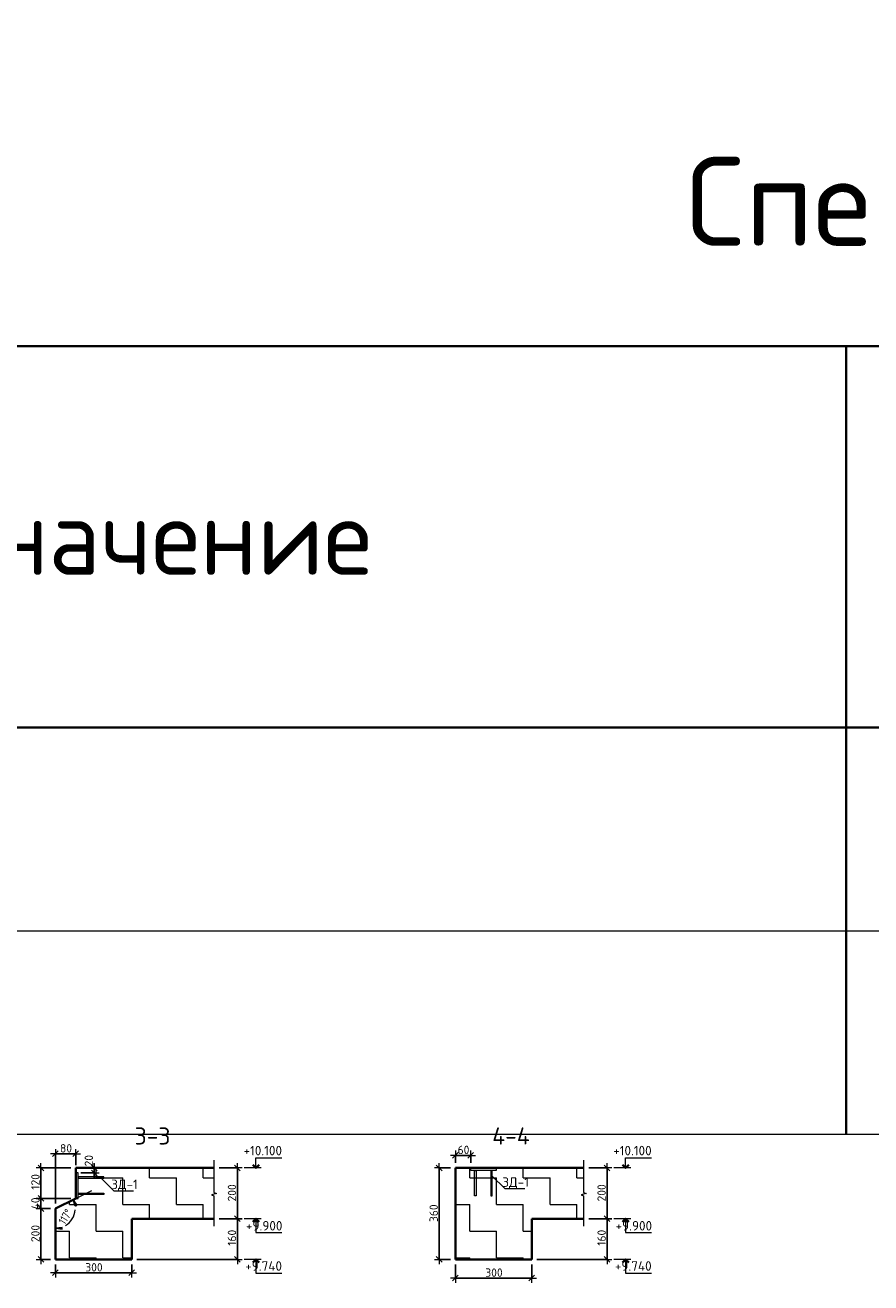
# Model space of a CAD drawing. Header units: metres. Extents: x -38 to 97, y -15 to 21.
# Tile 127 of 139: x 74.48 to 77.81, y 12.61 to 17.56. Entities that reach past the tile are written whole.
import ezdxf

# ---------------------------------------------------------------- set-up
doc = ezdxf.new("R2010")
doc.units = ezdxf.units.M
doc.header["$PDMODE"] = 65
for name, color, linetype, lineweight in [('XR$6$Перекрытие_ Сборный элемент', 7, 'Continuous', 35), ('XR$6$Размерная линия_ общее', 7, 'Continuous', 13), ('XR$6$Текст_ общее_1', 7, 'Continuous', 13)]:
    doc.layers.add(name, color=color, linetype=linetype, lineweight=lineweight)
doc.styles.add('ISOCPEUR', font='txt')
doc.dimstyles.new('DIMSTYLE_11', dxfattribs={"dimtxt": 0.033, "dimasz": 0.0375, "dimexe": 0, "dimexo": 0, "dimgap": 0.0165, "dimtad": 2, "dimdec": 0, "dimlfac": 1000, "dimrnd": 1, "dimzin": 12, "dimdsep": 46, "dimtxsty": 'ISOCPEUR', "dimblk1": 'ALL_ML_STRICH', "dimblk2": 'ALL_ML_STRICH', "dimsah": 1, "dimcen": 0, "dimclrd": 7, "dimclre": 256, "dimclrt": 7, "dimadec": 0, "dimazin": 0, "dimtfac": 1, "dimtdec": 0, "dimtix": 1, "dimtmove": 2, "dimatfit": 3, "dimfxl": 0, "dimtzin": 0, "dimlwd": 0, "dimlwe": -3, "dimarcsym": 0})
doc.dimstyles.new('DIMSTYLE_17', dxfattribs={"dimtxt": 0.033, "dimasz": 0.0375, "dimexe": 0, "dimexo": 0, "dimgap": 0.0165, "dimtad": 2, "dimdec": 0, "dimlfac": 1000, "dimrnd": 1, "dimzin": 12, "dimdsep": 46, "dimtxsty": 'ISOCPEUR', "dimblk1": 'ALL_ML_STRICH', "dimblk2": 'ALL_ML_STRICH', "dimsah": 1, "dimcen": 0, "dimclrd": 7, "dimclre": 256, "dimclrt": 7, "dimadec": 0, "dimazin": 0, "dimtfac": 1, "dimtdec": 0, "dimtix": 1, "dimtmove": 2, "dimatfit": 3, "dimfxl": 0, "dimtvp": 1.2, "dimtzin": 0, "dimlwd": 0, "dimlwe": -3, "dimarcsym": 0})
doc.dimstyles.new('DIMSTYLE_33', dxfattribs={"dimtxt": 0.033, "dimasz": 0.0375, "dimexe": 0, "dimexo": 0, "dimgap": 0.0165, "dimtad": 2, "dimdec": 0, "dimlfac": 1000, "dimrnd": 5, "dimzin": 12, "dimdsep": 46, "dimtxsty": 'ISOCPEUR', "dimblk1": 'ALL_ML_STRICH', "dimblk2": 'ALL_ML_STRICH', "dimsah": 1, "dimcen": 0, "dimclrd": 7, "dimclre": 256, "dimclrt": 7, "dimadec": 0, "dimazin": 0, "dimtfac": 1, "dimtdec": 0, "dimtix": 1, "dimtmove": 2, "dimatfit": 3, "dimfxl": 0, "dimtzin": 0, "dimlwd": 0, "dimlwe": -3, "dimarcsym": 0})
doc.dimstyles.new('DIMSTYLE_34', dxfattribs={"dimtxt": 0.033, "dimasz": 0.0375, "dimexe": 0, "dimexo": 0, "dimgap": 0.0165, "dimtad": 2, "dimdec": 0, "dimlfac": 1000, "dimrnd": 5, "dimzin": 12, "dimdsep": 46, "dimtxsty": 'ISOCPEUR', "dimblk1": 'ALL_ML_STRICH', "dimblk2": 'ALL_ML_STRICH', "dimsah": 1, "dimcen": 0, "dimclrd": 7, "dimclre": 256, "dimclrt": 7, "dimadec": 0, "dimazin": 0, "dimtfac": 1, "dimtdec": 0, "dimtix": 1, "dimtmove": 2, "dimatfit": 3, "dimfxl": 0, "dimtvp": 1.2, "dimtzin": 0, "dimlwd": 0, "dimlwe": -3, "dimarcsym": 0})
doc.dimstyles.new('DIMSTYLE_35', dxfattribs={"dimtxt": 0.033, "dimasz": 0.0375, "dimexe": 0, "dimexo": 0, "dimgap": 0.0165, "dimtad": 2, "dimdec": 0, "dimlfac": 1000, "dimrnd": 5, "dimzin": 12, "dimdsep": 46, "dimtxsty": 'ISOCPEUR', "dimblk1": 'ALL_ML_STRICH', "dimblk2": 'ALL_ML_STRICH', "dimsah": 1, "dimcen": 0, "dimclrd": 7, "dimclre": 256, "dimclrt": 7, "dimadec": 0, "dimazin": 0, "dimtfac": 1, "dimtdec": 0, "dimtix": 1, "dimtmove": 2, "dimatfit": 3, "dimfxl": 0, "dimtzin": 0, "dimlwd": 0, "dimlwe": -3, "dimarcsym": 0})
pattern_1 = [(0, (0.21, 0.21), (0.105, 0.105), [0.105, -0.105]), (90, (0.21, 0.21), (-0.105, 0.105), [0.105, -0.105])]

# ---------------------------------------------------------------- blocks, each defined once
blk = doc.blocks.new('СЛОЖНЫЙ_ОБЪЕКТ_32')
at = {"color": 7, "linetype": 'Continuous', "lineweight": 13, "transparency": 33554687}
blk.add_line((75.4084, 13.0595), (75.3417, 13.0595), dxfattribs=at)
at = {"color": 7, "linetype": 'Continuous', "lineweight": 35, "transparency": 33554687}
blk.add_lwpolyline([(75.3763, 13.0716), (75.3884, 13.0595), (75.4005, 13.0716)], dxfattribs=at)
at = {"color": 7, "linetype": 'Continuous', "lineweight": 13, "transparency": 33554687}
blk.add_lwpolyline([(75.3884, 13.0595), (75.3884, 13.0995), (75.4907, 13.0995)], dxfattribs=at)
blk = doc.blocks.new('СЛОЖНЫЙ_ОБЪЕКТ_33')
at = {"color": 7, "linetype": 'Continuous', "lineweight": 13, "transparency": 33554687}
blk.add_line((75.4084, 12.8595), (75.3417, 12.8595), dxfattribs=at)
at = {"color": 7, "linetype": 'Continuous', "lineweight": 35, "transparency": 33554687}
blk.add_lwpolyline([(75.3763, 12.8474), (75.3884, 12.8595), (75.4005, 12.8474)], dxfattribs=at)
at = {"color": 7, "linetype": 'Continuous', "lineweight": 13, "transparency": 33554687}
blk.add_lwpolyline([(75.3884, 12.8595), (75.3884, 12.8055), (75.4907, 12.8055)], dxfattribs=at)
blk = doc.blocks.new('СЛОЖНЫЙ_ОБЪЕКТ_34')
at = {"color": 7, "linetype": 'Continuous', "lineweight": 13, "transparency": 33554687}
blk.add_line((75.4084, 12.6995), (75.3417, 12.6995), dxfattribs=at)
at = {"color": 7, "linetype": 'Continuous', "lineweight": 35, "transparency": 33554687}
blk.add_lwpolyline([(75.3763, 12.6874), (75.3884, 12.6995), (75.4005, 12.6874)], dxfattribs=at)
at = {"color": 7, "linetype": 'Continuous', "lineweight": 13, "transparency": 33554687}
blk.add_lwpolyline([(75.3884, 12.6995), (75.3884, 12.6455), (75.4907, 12.6455)], dxfattribs=at)
blk = doc.blocks.new('СЛОЖНЫЙ_ОБЪЕКТ_35')
at = {"color": 7, "linetype": 'Continuous', "lineweight": 13, "transparency": 33554687}
blk.add_line((76.8625, 13.0595), (76.7959, 13.0595), dxfattribs=at)
at = {"color": 7, "linetype": 'Continuous', "lineweight": 35, "transparency": 33554687}
blk.add_lwpolyline([(76.8304, 13.0716), (76.8425, 13.0595), (76.8546, 13.0716)], dxfattribs=at)
at = {"color": 7, "linetype": 'Continuous', "lineweight": 13, "transparency": 33554687}
blk.add_lwpolyline([(76.8425, 13.0595), (76.8425, 13.0995), (76.9449, 13.0995)], dxfattribs=at)
blk = doc.blocks.new('СЛОЖНЫЙ_ОБЪЕКТ_36')
at = {"color": 7, "linetype": 'Continuous', "lineweight": 13, "transparency": 33554687}
blk.add_line((76.8625, 12.8595), (76.7959, 12.8595), dxfattribs=at)
at = {"color": 7, "linetype": 'Continuous', "lineweight": 35, "transparency": 33554687}
blk.add_lwpolyline([(76.8304, 12.8474), (76.8425, 12.8595), (76.8546, 12.8474)], dxfattribs=at)
at = {"color": 7, "linetype": 'Continuous', "lineweight": 13, "transparency": 33554687}
blk.add_lwpolyline([(76.8425, 12.8595), (76.8425, 12.8055), (76.9449, 12.8055)], dxfattribs=at)
blk = doc.blocks.new('СЛОЖНЫЙ_ОБЪЕКТ_37')
at = {"color": 7, "linetype": 'Continuous', "lineweight": 13, "transparency": 33554687}
blk.add_line((76.8625, 12.6995), (76.7959, 12.6995), dxfattribs=at)
at = {"color": 7, "linetype": 'Continuous', "lineweight": 35, "transparency": 33554687}
blk.add_lwpolyline([(76.8304, 12.6874), (76.8425, 12.6995), (76.8546, 12.6874)], dxfattribs=at)
at = {"color": 7, "linetype": 'Continuous', "lineweight": 13, "transparency": 33554687}
blk.add_lwpolyline([(76.8425, 12.6995), (76.8425, 12.6455), (76.9449, 12.6455)], dxfattribs=at)
blk = doc.blocks.new('ЭЛЕМЕНТ_УЗОРА_13')
at = {"color": 7, "linetype": 'Continuous', "lineweight": 13, "transparency": 33554687}
blk.add_line((75.223, 12.8295), (75.223, 12.8295), dxfattribs=at)
blk.add_lwpolyline([(75.223, 13.0895), (75.223, 12.9623), (75.233, 12.9587), (75.213, 12.9538), (75.223, 12.9496), (75.223, 12.8295)], dxfattribs=at)
blk = doc.blocks.new('ЭЛЕМЕНТ_УЗОРА_14')
at = {"color": 7, "linetype": 'Continuous', "lineweight": 13, "transparency": 33554687}
blk.add_line((76.6772, 12.8295), (76.6772, 12.8295), dxfattribs=at)
blk.add_lwpolyline([(76.6772, 13.0895), (76.6772, 12.9623), (76.6872, 12.9587), (76.6672, 12.9538), (76.6772, 12.9496), (76.6772, 12.8295)], dxfattribs=at)
blk = doc.blocks.new('ALL_ML_STRICH')
at = {"color": 0, "linetype": 'ByBlock', "lineweight": -2}
for p, q in [((-1, 0), (0.5, 0)), ((-0.3, -0.3), (0.3, 0.3)), ((0, -0.5), (0, 0.5))]:
    blk.add_line(p, q, dxfattribs=at)
blk = doc.blocks.new('*D1058')
at = {"layer": 'DEFPOINTS', "color": 7, "linetype": 'Continuous', "lineweight": 13, "transparency": 33554687}
for p in [(75.223, 13.0595), (75.3154, 13.0595), (75.223, 12.8595)]:
    blk.add_point(p, dxfattribs=at)
at = {"layer": 'XR$6$Размерная линия_ общее', "color": 253, "linetype": 'Continuous', "lineweight": -2, "true_color": 0xa0a0a0, "transparency": 33554687}
for p, q in [((75.243, 13.0595), (75.3154, 13.0595)), ((75.243, 12.8595), (75.3154, 12.8595))]:
    blk.add_line(p, q, dxfattribs=at)
at = {"layer": 'XR$6$Размерная линия_ общее', "color": 7, "linetype": 'Continuous', "lineweight": -2, "transparency": 33554687}
blk.add_line((75.3154, 13.0595), (75.3154, 12.8595), dxfattribs=at)
at = {"layer": 'XR$6$Размерная линия_ общее', "color": 7, "linetype": 'Continuous', "lineweight": 13, "transparency": 33554687, "xscale": 0.0375, "yscale": 0.0375, "zscale": 0.0375}
for p, rotation in [((75.3154, 13.0595), 90), ((75.3154, 12.8595), 270)]:
    blk.add_blockref('ALL_ML_STRICH', p, dxfattribs=dict(at, rotation=rotation))
at = {"layer": 'XR$6$Размерная линия_ общее', "color": 7, "linetype": 'Continuous', "lineweight": 13, "transparency": 33554687, "insert": (75.2939, 12.9611), "char_height": 0.033, "width": 0.099, "attachment_point": 5, "rotation": 90, "style": 'ISOCPEUR'}
blk.add_mtext('\\A1;{200}', dxfattribs=at)
blk = doc.blocks.new('*D1059')
at = {"layer": 'DEFPOINTS', "color": 7, "linetype": 'Continuous', "lineweight": 13, "transparency": 33554687}
for p in [(75.223, 12.8595), (75.3154, 12.8595), (74.8994, 12.6995)]:
    blk.add_point(p, dxfattribs=at)
at = {"layer": 'XR$6$Размерная линия_ общее', "color": 253, "linetype": 'Continuous', "lineweight": -2, "true_color": 0xa0a0a0, "transparency": 33554687}
for p, q in [((75.243, 12.8595), (75.3154, 12.8595)), ((74.9194, 12.6995), (75.3154, 12.6995))]:
    blk.add_line(p, q, dxfattribs=at)
at = {"layer": 'XR$6$Размерная линия_ общее', "color": 7, "linetype": 'Continuous', "lineweight": -2, "transparency": 33554687}
blk.add_line((75.3154, 12.8595), (75.3154, 12.6995), dxfattribs=at)
at = {"layer": 'XR$6$Размерная линия_ общее', "color": 7, "linetype": 'Continuous', "lineweight": 13, "transparency": 33554687, "xscale": 0.0375, "yscale": 0.0375, "zscale": 0.0375}
for p, rotation in [((75.3154, 12.8595), 90), ((75.3154, 12.6995), 270)]:
    blk.add_blockref('ALL_ML_STRICH', p, dxfattribs=dict(at, rotation=rotation))
at = {"layer": 'XR$6$Размерная линия_ общее', "color": 7, "linetype": 'Continuous', "lineweight": 13, "transparency": 33554687, "insert": (75.2939, 12.7844), "char_height": 0.033, "width": 0.099, "attachment_point": 5, "rotation": 90, "style": 'ISOCPEUR'}
blk.add_mtext('\\A1;{160}', dxfattribs=at)
blk = doc.blocks.new('*D1060')
at = {"layer": 'DEFPOINTS', "color": 7, "linetype": 'Continuous', "lineweight": 13, "transparency": 33554687}
for p in [(76.6772, 13.0595), (76.7696, 13.0595), (76.6772, 12.8595)]:
    blk.add_point(p, dxfattribs=at)
at = {"layer": 'XR$6$Размерная линия_ общее', "color": 253, "linetype": 'Continuous', "lineweight": -2, "true_color": 0xa0a0a0, "transparency": 33554687}
for p, q in [((76.6972, 13.0595), (76.7696, 13.0595)), ((76.6972, 12.8595), (76.7696, 12.8595))]:
    blk.add_line(p, q, dxfattribs=at)
at = {"layer": 'XR$6$Размерная линия_ общее', "color": 7, "linetype": 'Continuous', "lineweight": -2, "transparency": 33554687}
blk.add_line((76.7696, 13.0595), (76.7696, 12.8595), dxfattribs=at)
at = {"layer": 'XR$6$Размерная линия_ общее', "color": 7, "linetype": 'Continuous', "lineweight": 13, "transparency": 33554687, "xscale": 0.0375, "yscale": 0.0375, "zscale": 0.0375}
for p, rotation in [((76.7696, 13.0595), 90), ((76.7696, 12.8595), 270)]:
    blk.add_blockref('ALL_ML_STRICH', p, dxfattribs=dict(at, rotation=rotation))
at = {"layer": 'XR$6$Размерная линия_ общее', "color": 7, "linetype": 'Continuous', "lineweight": 13, "transparency": 33554687, "insert": (76.7481, 12.9611), "char_height": 0.033, "width": 0.099, "attachment_point": 5, "rotation": 90, "style": 'ISOCPEUR'}
blk.add_mtext('\\A1;{200}', dxfattribs=at)
blk = doc.blocks.new('*D1061')
at = {"layer": 'DEFPOINTS', "color": 7, "linetype": 'Continuous', "lineweight": 13, "transparency": 33554687}
for p in [(76.6772, 12.8595), (76.7696, 12.8595), (76.473, 12.6995)]:
    blk.add_point(p, dxfattribs=at)
at = {"layer": 'XR$6$Размерная линия_ общее', "color": 253, "linetype": 'Continuous', "lineweight": -2, "true_color": 0xa0a0a0, "transparency": 33554687}
for p, q in [((76.6972, 12.8595), (76.7696, 12.8595)), ((76.493, 12.6995), (76.7696, 12.6995))]:
    blk.add_line(p, q, dxfattribs=at)
at = {"layer": 'XR$6$Размерная линия_ общее', "color": 7, "linetype": 'Continuous', "lineweight": -2, "transparency": 33554687}
blk.add_line((76.7696, 12.8595), (76.7696, 12.6995), dxfattribs=at)
at = {"layer": 'XR$6$Размерная линия_ общее', "color": 7, "linetype": 'Continuous', "lineweight": 13, "transparency": 33554687, "xscale": 0.0375, "yscale": 0.0375, "zscale": 0.0375}
for p, rotation in [((76.7696, 12.8595), 90), ((76.7696, 12.6995), 270)]:
    blk.add_blockref('ALL_ML_STRICH', p, dxfattribs=dict(at, rotation=rotation))
at = {"layer": 'XR$6$Размерная линия_ общее', "color": 7, "linetype": 'Continuous', "lineweight": 13, "transparency": 33554687, "insert": (76.7481, 12.7844), "char_height": 0.033, "width": 0.099, "attachment_point": 5, "rotation": 90, "style": 'ISOCPEUR'}
blk.add_mtext('\\A1;{160}', dxfattribs=at)
blk = doc.blocks.new('*D1062')
at = {"layer": 'DEFPOINTS', "color": 7, "linetype": 'Continuous', "lineweight": 13, "transparency": 33554687}
for p in [(76.173, 13.0595), (76.109, 12.6995), (76.173, 12.6995)]:
    blk.add_point(p, dxfattribs=at)
at = {"layer": 'XR$6$Размерная линия_ общее', "color": 253, "linetype": 'Continuous', "lineweight": -2, "true_color": 0xa0a0a0, "transparency": 33554687}
for p, q in [((76.153, 13.0595), (76.109, 13.0595)), ((76.153, 12.6995), (76.109, 12.6995))]:
    blk.add_line(p, q, dxfattribs=at)
at = {"layer": 'XR$6$Размерная линия_ общее', "color": 7, "linetype": 'Continuous', "lineweight": -2, "transparency": 33554687}
blk.add_line((76.109, 12.6995), (76.109, 13.0595), dxfattribs=at)
at = {"layer": 'XR$6$Размерная линия_ общее', "color": 7, "linetype": 'Continuous', "lineweight": 13, "transparency": 33554687, "xscale": 0.0375, "yscale": 0.0375, "zscale": 0.0375}
for p, rotation in [((76.109, 13.0595), 90), ((76.109, 12.6995), 270)]:
    blk.add_blockref('ALL_ML_STRICH', p, dxfattribs=dict(at, rotation=rotation))
at = {"layer": 'XR$6$Размерная линия_ общее', "color": 7, "linetype": 'Continuous', "lineweight": 13, "transparency": 33554687, "insert": (76.0875, 12.8811), "char_height": 0.033, "width": 0.099, "attachment_point": 5, "rotation": 90, "style": 'ISOCPEUR'}
blk.add_mtext('\\A1;{360}', dxfattribs=at)
blk = doc.blocks.new('*D1063')
at = {"layer": 'DEFPOINTS', "color": 7, "linetype": 'Continuous', "lineweight": 13, "transparency": 33554687}
for p in [(76.173, 12.6995), (76.473, 12.6995), (76.173, 12.6258)]:
    blk.add_point(p, dxfattribs=at)
at = {"layer": 'XR$6$Размерная линия_ общее', "color": 253, "linetype": 'Continuous', "lineweight": -2, "true_color": 0xa0a0a0, "transparency": 33554687}
for p, q in [((76.173, 12.6795), (76.173, 12.6258)), ((76.473, 12.6795), (76.473, 12.6258))]:
    blk.add_line(p, q, dxfattribs=at)
at = {"layer": 'XR$6$Размерная линия_ общее', "color": 7, "linetype": 'Continuous', "lineweight": -2, "transparency": 33554687}
blk.add_line((76.173, 12.6258), (76.473, 12.6258), dxfattribs=at)
at = {"layer": 'XR$6$Размерная линия_ общее', "color": 7, "linetype": 'Continuous', "lineweight": 13, "transparency": 33554687, "xscale": 0.0375, "yscale": 0.0375, "zscale": 0.0375, "rotation": 180}
blk.add_blockref('ALL_ML_STRICH', (76.173, 12.6258), dxfattribs=at)
at = {"layer": 'XR$6$Размерная линия_ общее', "color": 7, "linetype": 'Continuous', "lineweight": 13, "transparency": 33554687, "xscale": 0.0375, "yscale": 0.0375, "zscale": 0.0375}
blk.add_blockref('ALL_ML_STRICH', (76.473, 12.6258), dxfattribs=at)
at = {"layer": 'XR$6$Размерная линия_ общее', "color": 7, "linetype": 'Continuous', "lineweight": 13, "transparency": 33554687, "insert": (76.3247, 12.6473), "char_height": 0.033, "width": 0.099, "attachment_point": 5, "style": 'ISOCPEUR'}
blk.add_mtext('\\A1;{300}', dxfattribs=at)
blk = doc.blocks.new('*D1064')
at = {"layer": 'DEFPOINTS', "color": 7, "linetype": 'Continuous', "lineweight": 13, "transparency": 33554687}
for p in [(74.5994, 12.6995), (74.8994, 12.6995), (74.5994, 12.6467)]:
    blk.add_point(p, dxfattribs=at)
at = {"layer": 'XR$6$Размерная линия_ общее', "color": 253, "linetype": 'Continuous', "lineweight": -2, "true_color": 0xa0a0a0, "transparency": 33554687}
for p, q in [((74.5994, 12.6795), (74.5994, 12.6467)), ((74.8994, 12.6795), (74.8994, 12.6467))]:
    blk.add_line(p, q, dxfattribs=at)
at = {"layer": 'XR$6$Размерная линия_ общее', "color": 7, "linetype": 'Continuous', "lineweight": -2, "transparency": 33554687}
blk.add_line((74.5994, 12.6467), (74.8994, 12.6467), dxfattribs=at)
at = {"layer": 'XR$6$Размерная линия_ общее', "color": 7, "linetype": 'Continuous', "lineweight": 13, "transparency": 33554687, "xscale": 0.0375, "yscale": 0.0375, "zscale": 0.0375, "rotation": 180}
blk.add_blockref('ALL_ML_STRICH', (74.5994, 12.6467), dxfattribs=at)
at = {"layer": 'XR$6$Размерная линия_ общее', "color": 7, "linetype": 'Continuous', "lineweight": 13, "transparency": 33554687, "xscale": 0.0375, "yscale": 0.0375, "zscale": 0.0375}
blk.add_blockref('ALL_ML_STRICH', (74.8994, 12.6467), dxfattribs=at)
at = {"layer": 'XR$6$Размерная линия_ общее', "color": 7, "linetype": 'Continuous', "lineweight": 13, "transparency": 33554687, "insert": (74.751, 12.6682), "char_height": 0.033, "width": 0.099, "attachment_point": 5, "style": 'ISOCPEUR'}
blk.add_mtext('\\A1;{300}', dxfattribs=at)
blk = doc.blocks.new('*D1065')
at = {"layer": 'DEFPOINTS', "color": 7, "linetype": 'Continuous', "lineweight": 13, "transparency": 33554687}
for p in [(74.5994, 12.8995), (74.5422, 12.6995), (74.5994, 12.6995)]:
    blk.add_point(p, dxfattribs=at)
at = {"layer": 'XR$6$Размерная линия_ общее', "color": 253, "linetype": 'Continuous', "lineweight": -2, "true_color": 0xa0a0a0, "transparency": 33554687}
for p, q in [((74.5794, 12.8995), (74.5422, 12.8995)), ((74.5794, 12.6995), (74.5422, 12.6995))]:
    blk.add_line(p, q, dxfattribs=at)
at = {"layer": 'XR$6$Размерная линия_ общее', "color": 7, "linetype": 'Continuous', "lineweight": -2, "transparency": 33554687}
blk.add_line((74.5422, 12.6995), (74.5422, 12.8995), dxfattribs=at)
at = {"layer": 'XR$6$Размерная линия_ общее', "color": 7, "linetype": 'Continuous', "lineweight": 13, "transparency": 33554687, "xscale": 0.0375, "yscale": 0.0375, "zscale": 0.0375}
for p, rotation in [((74.5422, 12.8995), 90), ((74.5422, 12.6995), 270)]:
    blk.add_blockref('ALL_ML_STRICH', p, dxfattribs=dict(at, rotation=rotation))
at = {"layer": 'XR$6$Размерная линия_ общее', "color": 7, "linetype": 'Continuous', "lineweight": 13, "transparency": 33554687, "insert": (74.5207, 12.8011), "char_height": 0.033, "width": 0.099, "attachment_point": 5, "rotation": 90, "style": 'ISOCPEUR'}
blk.add_mtext('\\A1;{200}', dxfattribs=at)
blk = doc.blocks.new('*D1066')
at = {"layer": 'DEFPOINTS', "color": 7, "linetype": 'Continuous', "lineweight": 13, "transparency": 33554687}
for p in [(74.6794, 12.9395), (74.5422, 12.8995), (74.5994, 12.8995)]:
    blk.add_point(p, dxfattribs=at)
at = {"layer": 'XR$6$Размерная линия_ общее', "color": 253, "linetype": 'Continuous', "lineweight": -2, "true_color": 0xa0a0a0, "transparency": 33554687}
for p, q in [((74.6594, 12.9395), (74.5422, 12.9395)), ((74.5794, 12.8995), (74.5422, 12.8995))]:
    blk.add_line(p, q, dxfattribs=at)
at = {"layer": 'XR$6$Размерная линия_ общее', "color": 7, "linetype": 'Continuous', "lineweight": -2, "transparency": 33554687}
blk.add_line((74.5422, 12.8995), (74.5422, 12.9395), dxfattribs=at)
at = {"layer": 'XR$6$Размерная линия_ общее', "color": 7, "linetype": 'Continuous', "lineweight": 13, "transparency": 33554687, "xscale": 0.0375, "yscale": 0.0375, "zscale": 0.0375}
for p, rotation in [((74.5422, 12.9395), 90), ((74.5422, 12.8995), 270)]:
    blk.add_blockref('ALL_ML_STRICH', p, dxfattribs=dict(at, rotation=rotation))
at = {"layer": 'XR$6$Размерная линия_ общее', "color": 7, "linetype": 'Continuous', "lineweight": 13, "transparency": 33554687, "insert": (74.5207, 12.9195), "char_height": 0.033, "width": 0.066, "attachment_point": 5, "rotation": 90, "style": 'ISOCPEUR'}
blk.add_mtext('\\A1;{40}', dxfattribs=at)
blk = doc.blocks.new('*D1067')
at = {"layer": 'DEFPOINTS', "color": 7, "linetype": 'Continuous', "lineweight": 13, "transparency": 33554687}
for p in [(74.6794, 13.0595), (74.5422, 12.9395), (74.6794, 12.9395)]:
    blk.add_point(p, dxfattribs=at)
at = {"layer": 'XR$6$Размерная линия_ общее', "color": 253, "linetype": 'Continuous', "lineweight": -2, "true_color": 0xa0a0a0, "transparency": 33554687}
for p, q in [((74.6594, 13.0595), (74.5422, 13.0595)), ((74.6594, 12.9395), (74.5422, 12.9395))]:
    blk.add_line(p, q, dxfattribs=at)
at = {"layer": 'XR$6$Размерная линия_ общее', "color": 7, "linetype": 'Continuous', "lineweight": -2, "transparency": 33554687}
blk.add_line((74.5422, 12.9395), (74.5422, 13.0595), dxfattribs=at)
at = {"layer": 'XR$6$Размерная линия_ общее', "color": 7, "linetype": 'Continuous', "lineweight": 13, "transparency": 33554687, "xscale": 0.0375, "yscale": 0.0375, "zscale": 0.0375}
for p, rotation in [((74.5422, 13.0595), 90), ((74.5422, 12.9395), 270)]:
    blk.add_blockref('ALL_ML_STRICH', p, dxfattribs=dict(at, rotation=rotation))
at = {"layer": 'XR$6$Размерная линия_ общее', "color": 7, "linetype": 'Continuous', "lineweight": 13, "transparency": 33554687, "insert": (74.5207, 13.0044), "char_height": 0.033, "width": 0.099, "attachment_point": 5, "rotation": 90, "style": 'ISOCPEUR'}
blk.add_mtext('\\A1;{120}', dxfattribs=at)
blk = doc.blocks.new('СЛОЖНЫЙ_ОБЪЕКТ_48')
at = {"layer": 'XR$6$Перекрытие_ Сборный элемент', "color": 7, "linetype": 'Continuous', "lineweight": 13, "transparency": 33554687}
for points in [[(74.6894, 12.9395), (74.6894, 13.0395), (74.6794, 13.0395), (74.6794, 12.9395), (74.6894, 12.9395)], [(74.6894, 13.0245), (74.6894, 13.0185), (74.7894, 13.0185), (74.7894, 13.0245), (74.6894, 13.0245)], [(74.6894, 12.9545), (74.6894, 12.9605), (74.7894, 12.9605), (74.7894, 12.9545), (74.6894, 12.9545)]]:
    blk.add_lwpolyline(points, close=True, dxfattribs=at)
blk = doc.blocks.new('СЛОЖНЫЙ_ОБЪЕКТ_49')
at = {"layer": 'XR$6$Перекрытие_ Сборный элемент', "color": 7, "linetype": 'Continuous', "lineweight": 13, "transparency": 33554687}
for points in [[(76.333, 13.0495), (76.233, 13.0495), (76.233, 13.0595), (76.333, 13.0595), (76.333, 13.0495)], [(76.248, 13.0495), (76.254, 13.0495), (76.254, 12.9495), (76.248, 12.9495), (76.248, 13.0495)], [(76.318, 13.0495), (76.312, 13.0495), (76.312, 12.9495), (76.318, 12.9495), (76.318, 13.0495)]]:
    blk.add_lwpolyline(points, close=True, dxfattribs=at)
blk = doc.blocks.new('*D1070')
at = {"layer": 'DEFPOINTS', "color": 7, "linetype": 'Continuous', "lineweight": 13, "transparency": 33554687}
for p in [(76.173, 13.1087), (76.173, 13.0595), (76.233, 13.0595)]:
    blk.add_point(p, dxfattribs=at)
at = {"layer": 'XR$6$Размерная линия_ общее', "color": 253, "linetype": 'Continuous', "lineweight": -2, "true_color": 0xa0a0a0, "transparency": 33554687}
for p, q in [((76.173, 13.0795), (76.173, 13.1087)), ((76.233, 13.0795), (76.233, 13.1087))]:
    blk.add_line(p, q, dxfattribs=at)
at = {"layer": 'XR$6$Размерная линия_ общее', "color": 7, "linetype": 'Continuous', "lineweight": -2, "transparency": 33554687}
blk.add_line((76.173, 13.1087), (76.233, 13.1087), dxfattribs=at)
at = {"layer": 'XR$6$Размерная линия_ общее', "color": 7, "linetype": 'Continuous', "lineweight": 13, "transparency": 33554687, "xscale": 0.0375, "yscale": 0.0375, "zscale": 0.0375, "rotation": 180}
blk.add_blockref('ALL_ML_STRICH', (76.173, 13.1087), dxfattribs=at)
at = {"layer": 'XR$6$Размерная линия_ общее', "color": 7, "linetype": 'Continuous', "lineweight": 13, "transparency": 33554687, "xscale": 0.0375, "yscale": 0.0375, "zscale": 0.0375}
blk.add_blockref('ALL_ML_STRICH', (76.233, 13.1087), dxfattribs=at)
at = {"layer": 'XR$6$Размерная линия_ общее', "color": 7, "linetype": 'Continuous', "lineweight": 13, "transparency": 33554687, "insert": (76.2047, 13.1302), "char_height": 0.033, "width": 0.066, "attachment_point": 5, "style": 'ISOCPEUR'}
blk.add_mtext('\\A1;{60}', dxfattribs=at)
blk = doc.blocks.new('*D1071')
at = {"layer": 'DEFPOINTS', "color": 7, "linetype": 'Continuous', "lineweight": 13, "transparency": 33554687}
for p in [(74.5994, 13.1148), (74.6794, 13.0495), (74.5994, 12.8995)]:
    blk.add_point(p, dxfattribs=at)
at = {"layer": 'XR$6$Размерная линия_ общее', "color": 253, "linetype": 'Continuous', "lineweight": -2, "true_color": 0xa0a0a0, "transparency": 33554687}
for p, q in [((74.5994, 12.9195), (74.5994, 13.1148)), ((74.6794, 13.0695), (74.6794, 13.1148))]:
    blk.add_line(p, q, dxfattribs=at)
at = {"layer": 'XR$6$Размерная линия_ общее', "color": 7, "linetype": 'Continuous', "lineweight": -2, "transparency": 33554687}
blk.add_line((74.5994, 13.1148), (74.6794, 13.1148), dxfattribs=at)
at = {"layer": 'XR$6$Размерная линия_ общее', "color": 7, "linetype": 'Continuous', "lineweight": 13, "transparency": 33554687, "xscale": 0.0375, "yscale": 0.0375, "zscale": 0.0375, "rotation": 180}
blk.add_blockref('ALL_ML_STRICH', (74.5994, 13.1148), dxfattribs=at)
at = {"layer": 'XR$6$Размерная линия_ общее', "color": 7, "linetype": 'Continuous', "lineweight": 13, "transparency": 33554687, "xscale": 0.0375, "yscale": 0.0375, "zscale": 0.0375}
blk.add_blockref('ALL_ML_STRICH', (74.6794, 13.1148), dxfattribs=at)
at = {"layer": 'XR$6$Размерная линия_ общее', "color": 7, "linetype": 'Continuous', "lineweight": 13, "transparency": 33554687, "insert": (74.641, 13.1363), "char_height": 0.033, "width": 0.066, "attachment_point": 5, "style": 'ISOCPEUR'}
blk.add_mtext('\\A1;{80}', dxfattribs=at)
blk = doc.blocks.new('*D1072')
at = {"layer": 'DEFPOINTS', "color": 7, "linetype": 'Continuous', "lineweight": 13, "transparency": 33554687}
for p in [(74.6794, 13.0595), (74.6794, 13.0395), (74.7524, 13.0395)]:
    blk.add_point(p, dxfattribs=at)
at = {"layer": 'XR$6$Размерная линия_ общее', "color": 253, "linetype": 'Continuous', "lineweight": -2, "true_color": 0xa0a0a0, "transparency": 33554687}
for p, q in [((74.6994, 13.0595), (74.7524, 13.0595)), ((74.6994, 13.0395), (74.7524, 13.0395))]:
    blk.add_line(p, q, dxfattribs=at)
at = {"layer": 'XR$6$Размерная линия_ общее', "color": 7, "linetype": 'Continuous', "lineweight": -2, "transparency": 33554687}
blk.add_line((74.7524, 13.0395), (74.7524, 13.0595), dxfattribs=at)
at = {"layer": 'XR$6$Размерная линия_ общее', "color": 7, "linetype": 'Continuous', "lineweight": 13, "transparency": 33554687, "xscale": 0.0375, "yscale": 0.0375, "zscale": 0.0375}
for p, rotation in [((74.7524, 13.0595), 90), ((74.7524, 13.0395), 270)]:
    blk.add_blockref('ALL_ML_STRICH', p, dxfattribs=dict(at, rotation=rotation))
at = {"layer": 'XR$6$Размерная линия_ общее', "color": 7, "linetype": 'Continuous', "lineweight": 13, "transparency": 33554687, "insert": (74.7308, 13.0877), "char_height": 0.033, "width": 0.066, "attachment_point": 5, "rotation": 90, "style": 'ISOCPEUR'}
blk.add_mtext('\\A1;{20}', dxfattribs=at)
blk = doc.blocks.new('COMPLEX_ANGLEDIM_0')
at = {"color": 7, "linetype": 'Continuous', "lineweight": 13, "transparency": 33554687}
for p, q in [((74.6689, 12.9343), (74.6522, 12.9259)), ((74.6689, 12.9343), (74.6857, 12.9427)), ((74.6689, 12.9343), (74.684, 12.9125)), ((74.6773, 12.9091), (74.6689, 12.9343)), ((74.6689, 12.9343), (74.6815, 12.9091)), ((74.6689, 12.9343), (74.6689, 12.9343)), ((74.684, 12.9125), (74.6773, 12.9091)), ((74.5994, 12.8217), (74.5994, 12.8404)), ((74.6256, 12.8254), (74.5994, 12.8217)), ((74.5994, 12.8217), (74.6256, 12.8179)), ((74.5994, 12.8217), (74.6275, 12.8217)), ((74.5994, 12.8217), (74.5994, 12.8217)), ((74.5994, 12.8217), (74.5994, 12.8029)), ((74.6256, 12.8179), (74.6256, 12.8254))]:
    blk.add_line(p, q, dxfattribs=at)
for start, end in [(10.7874, 26.5651), (300.1653, 356.3998), (270, 285.2956)]:
    blk.add_arc((74.5994, 12.8995), 0.0778, start, end, dxfattribs=at)
at = {"color": 7, "linetype": 'Continuous', "lineweight": 13, "transparency": 33554687, "insert": (74.6371, 12.8332), "char_height": 0.033, "width": 0.088972, "attachment_point": 7, "rotation": 58.2825, "style": 'ISOCPEUR'}
blk.add_mtext('\\W0.79;117%%d', dxfattribs=at)

msp = doc.modelspace()

# ---------------------------------------------------------------- hatches: boundary and pattern name
at = {"linetype": 'Continuous', "lineweight": 13, "transparency": 33554687}
h = msp.add_hatch(dxfattribs=at)
h.set_pattern_fill('____', scale=0.105, style=0, pattern_type=2)
h.set_pattern_definition(pattern_1)
h.paths.add_polyline_path([(74.6794, 12.9395), (74.5994, 12.8995), (74.5994, 12.6995), (74.8994, 12.6995), (74.8994, 12.8595), (75.223, 12.8595), (75.223, 13.0595), (74.6794, 13.0595)], flags=0)
h = msp.add_hatch(dxfattribs=at)
h.set_pattern_fill('____', scale=0.105, style=0, pattern_type=2)
h.set_pattern_definition(pattern_1)
h.paths.add_polyline_path([(76.173, 13.0595), (76.173, 12.6995), (76.473, 12.6995), (76.473, 12.8595), (76.6772, 12.8595), (76.6772, 13.0595)], flags=0)

# ---------------------------------------------------------------- linework, layer by layer
at = {"color": 7, "linetype": 'Continuous', "lineweight": 35, "transparency": 33554687}
for p, q in [((70.2106, 16.2922), (88.7106, 16.2922)), ((70.2106, 16.2922), (88.7106, 16.2922)), ((77.7106, 16.2922), (77.7106, 14.7922)), ((77.7106, 16.2922), (77.7106, 14.7922)), ((88.7106, 14.7922), (70.2106, 14.7922)), ((88.7106, 14.7922), (70.2106, 14.7922)), ((77.7106, 14.7922), (77.7106, 13.9922)), ((77.7106, 14.7922), (77.7106, 13.9922)), ((77.7106, 13.9922), (77.7106, 13.1922)), ((77.7106, 13.9922), (77.7106, 13.1922)), ((75.223, 13.0595), (74.6794, 13.0595)), ((74.6794, 13.0595), (74.6794, 12.9395)), ((76.173, 13.0595), (76.173, 12.8595)), ((76.6772, 13.0595), (76.173, 13.0595)), ((74.6794, 12.9395), (74.5994, 12.8995)), ((74.5994, 12.8995), (74.5994, 12.8595)), ((74.5994, 12.8595), (74.5994, 12.6995)), ((74.8994, 12.6995), (74.8994, 12.8595)), ((74.8994, 12.8595), (75.223, 12.8595)), ((76.173, 12.8595), (76.173, 12.6995)), ((76.473, 12.6995), (76.473, 12.8595)), ((76.473, 12.8595), (76.6772, 12.8595)), ((74.5994, 12.6995), (74.8994, 12.6995)), ((76.173, 12.6995), (76.473, 12.6995))]:
    msp.add_line(p, q, dxfattribs=at)
at = {"color": 7, "linetype": 'Continuous', "lineweight": 13, "transparency": 33554687}
for p, q in [((70.2106, 13.9922), (88.7106, 13.9922)), ((70.2106, 13.9922), (88.7106, 13.9922)), ((70.2106, 13.1922), (88.7106, 13.1922)), ((70.2106, 13.1922), (88.7106, 13.1922)), ((74.5994, 12.8995), (74.742, 12.9708))]:
    msp.add_line(p, q, dxfattribs=at)
for points in [[(74.7794, 13.0185), (74.8289, 12.969), (74.9067, 12.969)], [(76.318, 13.0273), (76.3675, 12.9778), (76.4454, 12.9778)]]:
    msp.add_lwpolyline(points, dxfattribs=at)

# ---------------------------------------------------------------- block references
for name in ['ЭЛЕМЕНТ_УЗОРА_13', 'ЭЛЕМЕНТ_УЗОРА_14', 'COMPLEX_ANGLEDIM_0']:
    msp.add_blockref(name, (0, 0), dxfattribs=at)
at = {"color": 7, "linetype": 'Continuous', "lineweight": 35, "transparency": 33554687}
for name in ['СЛОЖНЫЙ_ОБЪЕКТ_32', 'СЛОЖНЫЙ_ОБЪЕКТ_35', 'СЛОЖНЫЙ_ОБЪЕКТ_33', 'СЛОЖНЫЙ_ОБЪЕКТ_36', 'СЛОЖНЫЙ_ОБЪЕКТ_34', 'СЛОЖНЫЙ_ОБЪЕКТ_37']:
    msp.add_blockref(name, (0, 0), dxfattribs=at)
at = {"layer": 'XR$6$Перекрытие_ Сборный элемент', "color": 7, "linetype": 'Continuous', "lineweight": 13, "transparency": 33554687}
for name in ['СЛОЖНЫЙ_ОБЪЕКТ_48', 'СЛОЖНЫЙ_ОБЪЕКТ_49']:
    msp.add_blockref(name, (0, 0), dxfattribs=at)

# ---------------------------------------------------------------- texts
at = {"color": 7, "linetype": 'Continuous', "lineweight": 35, "transparency": 33554687, "attachment_point": 7, "style": 'ISOCPEUR'}
for s, insert, char_height, width in [('\\W0.99;Спецификация материалов', (77.0806, 16.5922), 0.35, 6.11929), ('\\W0.99;Спецификация материалов', (77.0806, 16.5922), 0.35, 6.11929), ('\\W0.97;Обозначение', (73.5697, 15.3931), 0.3, 2.499411), ('\\W0.97;Обозначение', (73.5697, 15.3931), 0.3, 2.499411)]:
    msp.add_mtext(s, dxfattribs=dict(at, insert=insert, char_height=char_height, width=width))
at = {"color": 7, "linetype": 'Continuous', "lineweight": 50, "transparency": 33554687, "char_height": 0.0675, "attachment_point": 5, "style": 'ISOCPEUR'}
for s, insert, width in [('\\A1;{\\fISOCPEUR|i0|b0;\\H0.067500;\\W1.000000;\\C7;3-3}\\P', (74.9815, 13.1849), 0.172565), ('\\A1;{\\fISOCPEUR|i0|b0;\\H0.067500;\\W1.000000;\\C7;4-4}\\P', (76.3915, 13.1849), 0.1863)]:
    msp.add_mtext(s, dxfattribs=dict(at, insert=insert, width=width))
at = {"color": 7, "linetype": 'Continuous', "lineweight": 13, "transparency": 33554687, "char_height": 0.0375, "attachment_point": 9, "style": 'ISOCPEUR'}
for s, insert, width in [('\\A1;{\\fISOCPEUR|i0|b0;\\H0.037500;\\W1.000000;\\C7;+10.100}\\P', (75.4907, 13.1087), 0.170106), ('\\A1;{\\fISOCPEUR|i0|b0;\\H0.037500;\\W1.000000;\\C7;+10.100}\\P', (76.9449, 13.1087), 0.170106), ('\\A1;{\\fISOCPEUR|i0|b0;\\H0.037500;\\W1.000000;\\C7;+9.900}\\P', (75.4924, 12.8129), 0.160312), ('\\A1;{\\fISOCPEUR|i0|b0;\\H0.037500;\\W1.000000;\\C7;+9.900}\\P', (76.9466, 12.8129), 0.160312), ('\\A1;{\\fISOCPEUR|i0|b0;\\H0.037500;\\W1.000000;\\C7;+9.740}\\P', (75.4907, 12.6547), 0.164085), ('\\A1;{\\fISOCPEUR|i0|b0;\\H0.037500;\\W1.000000;\\C7;+9.740}\\P', (76.9449, 12.6547), 0.164085)]:
    msp.add_mtext(s, dxfattribs=dict(at, insert=insert, width=width))
at = {"layer": 'XR$6$Текст_ общее_1', "color": 7, "linetype": 'Continuous', "lineweight": 13, "transparency": 33554687, "char_height": 0.0375, "width": 0.123317, "attachment_point": 5, "style": 'ISOCPEUR'}
for insert in [(76.4098, 12.9995), (74.8711, 12.9907)]:
    msp.add_mtext('\\A1;{\\fISOCPEUR|i0|b0;\\H0.037500;\\W1.000000;\\C7;ЗД-1}\\P', dxfattribs=dict(at, insert=insert))

# ---------------------------------------------------------------- dimensions: what is measured, and where the dimension line sits
at = {"layer": 'XR$6$Размерная линия_ общее', "color": 7, "linetype": 'Continuous', "lineweight": 13, "transparency": 33554687}
for base, p1, p2, dimstyle, picture, middle in [((74.6794, 13.1148), (74.5994, 12.9195), (74.6794, 13.0695), 'DIMSTYLE_11', '*D1071', (74.641, 13.1363)), ((76.233, 13.1087), (76.173, 13.0795), (76.233, 13.0795), 'DIMSTYLE_17', '*D1070', (76.2047, 13.1302)), ((74.8994, 12.6467), (74.5994, 12.6795), (74.8994, 12.6795), 'DIMSTYLE_11', '*D1064', (74.751, 12.6682)), ((76.473, 12.6258), (76.173, 12.6795), (76.473, 12.6795), 'DIMSTYLE_11', '*D1063', (76.3247, 12.6473))]:
    dim = msp.add_linear_dim(base=base, p1=p1, p2=p2, dimstyle=dimstyle, override={"dimpost": '<>', "dimclrd": 7, "dimclre": 253, "dimclrt": 7, "dimlwd": 0, "dimlwe": 65533}, dxfattribs=at)
    dim.commit()
    dim.dimension.update_dxf_attribs({"geometry": picture, "text_midpoint": middle, "dimtype": 160})
for base, p1, p2, angle, dimstyle, picture, middle in [((74.7524, 13.0595), (74.6994, 13.0395), (74.6994, 13.0595), 90, 'DIMSTYLE_17', '*D1072', (74.7308, 13.0877)), ((74.5422, 13.0595), (74.6594, 12.9395), (74.6594, 13.0595), 90, 'DIMSTYLE_35', '*D1067', (74.5207, 13.0044)), ((75.3154, 12.8595), (75.243, 13.0595), (75.243, 12.8595), 270, 'DIMSTYLE_11', '*D1058', (75.2939, 12.9611)), ((76.109, 13.0595), (76.153, 12.6995), (76.153, 13.0595), 90, 'DIMSTYLE_11', '*D1062', (76.0875, 12.8811)), ((76.7696, 12.8595), (76.6972, 13.0595), (76.6972, 12.8595), 270, 'DIMSTYLE_11', '*D1060', (76.7481, 12.9611)), ((74.5422, 12.9395), (74.5794, 12.8995), (74.6594, 12.9395), 90, 'DIMSTYLE_34', '*D1066', (74.5207, 12.9195)), ((74.5422, 12.8995), (74.5794, 12.6995), (74.5794, 12.8995), 90, 'DIMSTYLE_33', '*D1065', (74.5207, 12.8011)), ((75.3154, 12.6995), (75.243, 12.8595), (74.9194, 12.6995), 270, 'DIMSTYLE_11', '*D1059', (75.2939, 12.7844)), ((76.7696, 12.6995), (76.6972, 12.8595), (76.493, 12.6995), 270, 'DIMSTYLE_11', '*D1061', (76.7481, 12.7844))]:
    dim = msp.add_linear_dim(base=base, p1=p1, p2=p2, angle=angle, dimstyle=dimstyle, override={"dimpost": '<>', "dimclrd": 7, "dimclre": 253, "dimclrt": 7, "dimlwd": 0, "dimlwe": 65533}, dxfattribs=at)
    dim.commit()
    dim.dimension.update_dxf_attribs({"geometry": picture, "text_midpoint": middle, "dimtype": 160})

doc.saveas('drawing.dxf')
